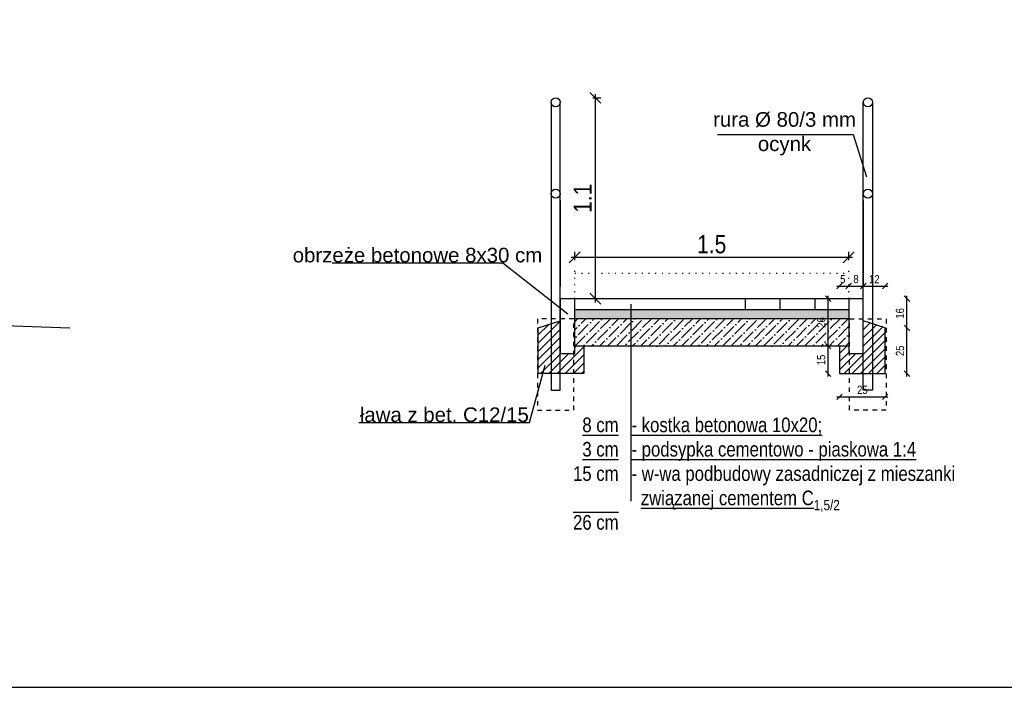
# Model space of a CAD drawing. Header units: metres. Extents: x 540 to 1285, y -13 to 406.
# Tile 6 of 16: x 803 to 911, y 0 to 73. Entities that reach past the tile are written whole.
import ezdxf

# ---------------------------------------------------------------- set-up
doc = ezdxf.new("R2010")
doc.units = ezdxf.units.M
doc.linetypes.add('1_1MM', pattern=[1, 0.5, -0.5])
doc.linetypes.add('DOT', pattern=[6.35, 0, -6.35])
for name, color, linetype in [('$DR - opis', 1, 'Continuous'), ('$DR - przekrój normalny', 1, 'Continuous'), ('DR - opis', 1, 'Continuous'), ('opis', 1, 'Continuous')]:
    doc.layers.add(name, color=color, linetype=linetype)
doc.styles.add('Arial', font='arial.ttf')
doc.styles.add('ARIAL 2', font='ARIALN.TTF')
doc.dimstyles.new('LINIOWY', dxfattribs={"dimtxt": 10, "dimasz": 6, "dimexe": 3, "dimexo": 0, "dimgap": 2, "dimtad": 1, "dimlfac": 0.01, "dimzin": 9, "dimdsep": 46, "dimtxsty": 'ARIAL 2', "dimblk": 'OBLIQUE', "dimcen": 0, "dimdle": 2, "dimclrt": 256, "dimadec": 0, "dimazin": 0, "dimtfac": 1, "dimtofl": 0, "dimtmove": 0, "dimatfit": 3, "dimldrblk": 'OBLIQUE', "dimfxl": 1.5, "dimfxlon": 1, "dimtolj": 1, "dimtzin": 1, "dimarcsym": 0})
doc.dimstyles.new('przekroje normalne', dxfattribs={"dimscale": 30, "dimtxt": 0.3, "dimasz": 0.2, "dimexe": 0.08, "dimexo": 1, "dimgap": 0.05, "dimtad": 1, "dimdec": 1, "dimlfac": 0.01, "dimzin": 9, "dimdsep": 46, "dimtxsty": 'ARIAL 2', "dimblk": 'OBLIQUE', "dimcen": 0, "dimdle": 0.05, "dimse1": 1, "dimse2": 1, "dimclrt": 1, "dimadec": 0, "dimazin": 0, "dimtfac": 1, "dimtdec": 1, "dimtofl": 0, "dimtmove": 0, "dimatfit": 3, "dimldrblk": 'OBLIQUE', "dimfxl": 0.5, "dimfxlon": 1, "dimtolj": 1, "dimtzin": 1, "dimarcsym": 0})
pattern_1 = [(45, (632.16924, 165.57085), (-0.4490128, 0.4490128), [])]

# ---------------------------------------------------------------- blocks, each defined once
blk = doc.blocks.new('_OBLIQUE')
at = {"color": 0, "linetype": 'ByBlock'}
blk.add_line((-0.5, -0.5), (0.5, 0.5), dxfattribs=at)
blk = doc.blocks.new('*D144')
at = {"layer": '$DR - opis', "color": 0, "lineweight": -2, "transparency": 16777216}
for p, q in [((866.21, 64.9), (867.11, 64.9)), ((866.51, 42.5), (866.51, 65.3)), ((866.81, 42.9), (865.91, 42.9))]:
    blk.add_line(p, q, dxfattribs=at)
at = {"layer": 'Defpoints', "color": 0, "transparency": 16777216}
for p in [(862.15, 64.9), (866.51, 64.9), (867.75, 42.9)]:
    blk.add_point(p, dxfattribs=at)
at = {"layer": '$DR - opis', "color": 0, "lineweight": -2, "transparency": 16777216, "xscale": 1.2, "yscale": 1.2, "zscale": 1.2}
for p, rotation in [((866.51, 64.9), 90), ((866.51, 42.9), 270)]:
    blk.add_blockref('_OBLIQUE', p, dxfattribs=dict(at, rotation=rotation))
at = {"layer": '$DR - opis', "transparency": 16777216, "insert": (865.11, 53.9), "char_height": 2, "attachment_point": 5, "rotation": 90, "style": 'ARIAL 2'}
blk.add_mtext('\\A1;1.1', dxfattribs=at)
blk = doc.blocks.new('*D145')
at = {"layer": '$DR - opis', "color": 0, "lineweight": -2, "transparency": 16777216}
for p, q in [((864.25, 47.14), (864.25, 48.04)), ((894.25, 47.14), (894.25, 48.04)), ((863.85, 47.44), (894.65, 47.44))]:
    blk.add_line(p, q, dxfattribs=at)
at = {"layer": 'Defpoints', "color": 0, "transparency": 16777216}
for p in [(894.25, 47.44), (864.25, 42.9), (894.25, 42.9)]:
    blk.add_point(p, dxfattribs=at)
at = {"layer": '$DR - opis', "color": 0, "lineweight": -2, "transparency": 16777216, "xscale": 1.2, "yscale": 1.2, "zscale": 1.2, "rotation": 180}
blk.add_blockref('_OBLIQUE', (864.25, 47.44), dxfattribs=at)
at = {"layer": '$DR - opis', "color": 0, "lineweight": -2, "transparency": 16777216, "xscale": 1.2, "yscale": 1.2, "zscale": 1.2}
blk.add_blockref('_OBLIQUE', (894.25, 47.44), dxfattribs=at)
at = {"layer": '$DR - opis', "transparency": 16777216, "insert": (879.25, 48.86), "char_height": 2, "attachment_point": 5, "style": 'ARIAL 2'}
blk.add_mtext('\\A1;1.5', dxfattribs=at)
blk = doc.blocks.new('*D146')
at = {"layer": 'Defpoints', "color": 0, "transparency": 16777216}
for p in [(893.25, 34.7), (898.25, 34.7), (898.25, 32.16)]:
    blk.add_point(p, dxfattribs=at)
at = {"layer": 'DR - opis', "color": 0, "lineweight": -2, "transparency": 16777216}
blk.add_line((892.95, 32.16), (898.55, 32.16), dxfattribs=at)
at = {"layer": 'DR - opis', "color": 0, "lineweight": -2, "transparency": 16777216, "xscale": 0.6000000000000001, "yscale": 0.6000000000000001, "zscale": 0.6000000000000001, "rotation": 180}
blk.add_blockref('_OBLIQUE', (893.25, 32.16), dxfattribs=at)
at = {"layer": 'DR - opis', "color": 0, "lineweight": -2, "transparency": 16777216, "xscale": 0.6000000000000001, "yscale": 0.6000000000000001, "zscale": 0.6000000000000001}
blk.add_blockref('_OBLIQUE', (898.25, 32.16), dxfattribs=at)
at = {"layer": 'DR - opis', "color": 1, "transparency": 16777216, "insert": (895.75, 32.92), "char_height": 0.9, "attachment_point": 5, "style": 'ARIAL 2'}
blk.add_mtext('\\A1;25', dxfattribs=at)
blk = doc.blocks.new('*D147')
at = {"layer": 'Defpoints', "color": 0, "transparency": 16777216}
for p in [(898.25, 39.7), (900.63, 39.7), (898.25, 34.7)]:
    blk.add_point(p, dxfattribs=at)
at = {"layer": 'DR - opis', "color": 0, "lineweight": -2, "transparency": 16777216}
blk.add_line((900.63, 34.4), (900.63, 40), dxfattribs=at)
at = {"layer": 'DR - opis', "color": 0, "lineweight": -2, "transparency": 16777216, "xscale": 0.6000000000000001, "yscale": 0.6000000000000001, "zscale": 0.6000000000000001}
for p, rotation in [((900.63, 39.7), 90), ((900.63, 34.7), 270)]:
    blk.add_blockref('_OBLIQUE', p, dxfattribs=dict(at, rotation=rotation))
at = {"layer": 'DR - opis', "color": 1, "transparency": 16777216, "insert": (899.87, 37.2), "char_height": 0.9, "attachment_point": 5, "rotation": 90, "style": 'ARIAL 2'}
blk.add_mtext('\\A1;25', dxfattribs=at)
blk = doc.blocks.new('*D148')
at = {"layer": 'Defpoints', "color": 0, "transparency": 16777216}
for p in [(892, 37.7), (893.25, 37.7), (893.25, 34.7)]:
    blk.add_point(p, dxfattribs=at)
at = {"layer": 'DR - opis', "color": 0, "lineweight": -2, "transparency": 16777216}
blk.add_line((892, 34.4), (892, 38), dxfattribs=at)
at = {"layer": 'DR - opis', "color": 0, "lineweight": -2, "transparency": 16777216, "xscale": 0.6000000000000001, "yscale": 0.6000000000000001, "zscale": 0.6000000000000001}
for p, rotation in [((892, 37.7), 90), ((892, 34.7), 270)]:
    blk.add_blockref('_OBLIQUE', p, dxfattribs=dict(at, rotation=rotation))
at = {"layer": 'DR - opis', "color": 1, "transparency": 16777216, "insert": (891.24, 36.2), "char_height": 0.9, "attachment_point": 5, "rotation": 90, "style": 'ARIAL 2'}
blk.add_mtext('\\A1;15', dxfattribs=at)
blk = doc.blocks.new('*D149')
at = {"layer": 'Defpoints', "color": 0, "transparency": 16777216}
for p in [(892, 42.9), (895.05, 42.9), (893.25, 37.7)]:
    blk.add_point(p, dxfattribs=at)
at = {"layer": 'DR - opis', "color": 0, "lineweight": -2, "transparency": 16777216}
blk.add_line((892, 37.4), (892, 43.2), dxfattribs=at)
at = {"layer": 'DR - opis', "color": 0, "lineweight": -2, "transparency": 16777216, "xscale": 0.6000000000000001, "yscale": 0.6000000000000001, "zscale": 0.6000000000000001}
for p, rotation in [((892, 42.9), 90), ((892, 37.7), 270)]:
    blk.add_blockref('_OBLIQUE', p, dxfattribs=dict(at, rotation=rotation))
at = {"layer": 'DR - opis', "color": 1, "transparency": 16777216, "insert": (891.24, 40.3), "char_height": 0.9, "attachment_point": 5, "rotation": 90, "style": 'ARIAL 2'}
blk.add_mtext('\\A1;26', dxfattribs=at)
blk = doc.blocks.new('*D150')
at = {"layer": 'Defpoints', "color": 0, "transparency": 16777216}
for p in [(895.85, 42.9), (900.63, 42.9), (898.25, 39.7)]:
    blk.add_point(p, dxfattribs=at)
at = {"layer": 'DR - opis', "color": 0, "lineweight": -2, "transparency": 16777216}
blk.add_line((900.63, 39.4), (900.63, 43.2), dxfattribs=at)
at = {"layer": 'DR - opis', "color": 0, "lineweight": -2, "transparency": 16777216, "xscale": 0.6000000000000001, "yscale": 0.6000000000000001, "zscale": 0.6000000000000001}
for p, rotation in [((900.63, 42.9), 90), ((900.63, 39.7), 270)]:
    blk.add_blockref('_OBLIQUE', p, dxfattribs=dict(at, rotation=rotation))
at = {"layer": 'DR - opis', "color": 1, "transparency": 16777216, "insert": (899.87, 41.3), "char_height": 0.9, "attachment_point": 5, "rotation": 90, "style": 'ARIAL 2'}
blk.add_mtext('\\A1;16', dxfattribs=at)
blk = doc.blocks.new('*D151')
at = {"layer": 'Defpoints', "color": 0, "transparency": 16777216}
for p in [(894.25, 44.29), (894.25, 42.9), (893.25, 37.7)]:
    blk.add_point(p, dxfattribs=at)
at = {"layer": 'DR - opis', "color": 0, "lineweight": -2, "transparency": 16777216}
blk.add_line((892.95, 44.29), (894.55, 44.29), dxfattribs=at)
at = {"layer": 'DR - opis', "color": 0, "lineweight": -2, "transparency": 16777216, "xscale": 0.6000000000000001, "yscale": 0.6000000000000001, "zscale": 0.6000000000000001, "rotation": 180}
blk.add_blockref('_OBLIQUE', (893.25, 44.29), dxfattribs=at)
at = {"layer": 'DR - opis', "color": 0, "lineweight": -2, "transparency": 16777216, "xscale": 0.6000000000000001, "yscale": 0.6000000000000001, "zscale": 0.6000000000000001}
blk.add_blockref('_OBLIQUE', (894.25, 44.29), dxfattribs=at)
at = {"layer": 'DR - opis', "color": 1, "transparency": 16777216, "insert": (893.6, 45.04), "char_height": 0.9, "attachment_point": 5, "style": 'ARIAL 2'}
blk.add_mtext('\\A1;5', dxfattribs=at)
blk = doc.blocks.new('*D152')
at = {"layer": 'Defpoints', "color": 0, "transparency": 16777216}
for p in [(895.85, 44.29), (894.25, 42.9), (895.85, 42.9)]:
    blk.add_point(p, dxfattribs=at)
at = {"layer": 'DR - opis', "color": 0, "lineweight": -2, "transparency": 16777216}
blk.add_line((893.95, 44.29), (896.15, 44.29), dxfattribs=at)
at = {"layer": 'DR - opis', "color": 0, "lineweight": -2, "transparency": 16777216, "xscale": 0.6000000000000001, "yscale": 0.6000000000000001, "zscale": 0.6000000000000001, "rotation": 180}
blk.add_blockref('_OBLIQUE', (894.25, 44.29), dxfattribs=at)
at = {"layer": 'DR - opis', "color": 0, "lineweight": -2, "transparency": 16777216, "xscale": 0.6000000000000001, "yscale": 0.6000000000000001, "zscale": 0.6000000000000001}
blk.add_blockref('_OBLIQUE', (895.85, 44.29), dxfattribs=at)
at = {"layer": 'DR - opis', "color": 1, "transparency": 16777216, "insert": (895.05, 45.05), "char_height": 0.9, "attachment_point": 5, "style": 'ARIAL 2'}
blk.add_mtext('\\A1;8', dxfattribs=at)
blk = doc.blocks.new('*D153')
at = {"layer": 'Defpoints', "color": 0, "transparency": 16777216}
for p in [(898.25, 44.29), (895.85, 42.9), (898.25, 39.7)]:
    blk.add_point(p, dxfattribs=at)
at = {"layer": 'DR - opis', "color": 0, "lineweight": -2, "transparency": 16777216}
blk.add_line((895.55, 44.29), (898.55, 44.29), dxfattribs=at)
at = {"layer": 'DR - opis', "color": 0, "lineweight": -2, "transparency": 16777216, "xscale": 0.6000000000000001, "yscale": 0.6000000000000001, "zscale": 0.6000000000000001, "rotation": 180}
blk.add_blockref('_OBLIQUE', (895.85, 44.29), dxfattribs=at)
at = {"layer": 'DR - opis', "color": 0, "lineweight": -2, "transparency": 16777216, "xscale": 0.6000000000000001, "yscale": 0.6000000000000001, "zscale": 0.6000000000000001}
blk.add_blockref('_OBLIQUE', (898.25, 44.29), dxfattribs=at)
at = {"layer": 'DR - opis', "color": 1, "transparency": 16777216, "insert": (897.05, 45.04), "char_height": 0.9, "attachment_point": 5, "style": 'ARIAL 2'}
blk.add_mtext('\\A1;12', dxfattribs=at)

msp = doc.modelspace()

# ---------------------------------------------------------------- hatches: boundary and pattern name
at = {"layer": '$DR - opis'}
h = msp.add_hatch(dxfattribs=at)
h.set_pattern_fill('ANSI31', scale=6, angle=45)
h.set_pattern_definition([(90, (886.751, 42.9003), (-3.81, 7e-16), [])])
h.paths.add_polyline_path([(894.251, 41.7), (894.251, 42.9), (879.251, 42.9), (879.251, 41.7)])
h = msp.add_hatch(dxfattribs=at)
h.set_pattern_fill('AR-SAND', scale=0.05)
h.set_pattern_definition([(37.5, (-3519.9613, -1382.31168), (-0.016000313, 0.489413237), [0, -0.38608, 0, -0.4318, 0, -0.41275]), (7.5, (-3519.9613, -1382.3117), (0.44952328, 0.7168251), [0, -0.20828, 0, -0.34798, 0, -0.13335]), (327.5, (-3520.27373, -1382.31168), (0.79099237, 0.001437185), [0, -0.127, 0, -0.4572, 0, -0.5969]), (317.5, (-3520.2737, -1382.3117), (0.76355645, 0.22292932), [0, -0.0635, 0, -0.29972, 0, -0.3429])])
h.paths.add_polyline_path([(864.251, 41.7), (864.251, 40.7), (894.251, 40.7), (894.251, 41.7)])
h = msp.add_hatch(dxfattribs=at)
h.set_pattern_fill('ANSI31')
h.set_pattern_definition(pattern_1)
h.paths.add_polyline_path([(862.651, 36.9), (862.651, 40.485), (860.251, 39.7), (860.251, 34.7), (865.251, 34.7), (865.251, 37.7), (864.251, 37.7), (864.251, 36.9)])
h = msp.add_hatch(dxfattribs=at)
h.set_pattern_fill('ANSI36')
h.set_pattern_definition([(45, (612.262, 165.57085), (0.3367596, 1.2347852), [1.5875, -0.3175, 0, -0.3175])])
h.paths.add_polyline_path([(894.251, 37.7), (894.251, 40.7), (879.251, 40.7), (878.251, 40.7), (876.251, 40.7), (875.251, 40.7), (868.251, 40.7), (867.251, 40.7), (864.251, 40.7), (864.251, 37.7)])
h = msp.add_hatch(dxfattribs=at)
h.set_pattern_fill('ANSI31')
h.set_pattern_definition(pattern_1)
h.paths.add_polyline_path([(893.251, 37.7), (894.251, 37.7), (894.251, 36.9), (895.851, 36.9), (895.851, 40.485), (898.251, 39.7), (898.251, 34.7), (893.251, 34.7)])

# ---------------------------------------------------------------- linework, layer by layer
for points in [[(861.651, 64.4), (861.651, 32.896), (862.651, 32.896), (862.651, 64.4)], [(896.851, 64.4), (896.851, 32.896), (895.851, 32.896), (895.851, 64.4)]]:
    msp.add_lwpolyline(points, dxfattribs=at)
at = {"layer": '$DR - opis', "flags": 128}
for points in [[(879.875, 60.884), (894.753, 60.884), (896.213, 56.255)], [(837.674, 46.844), (856.358, 46.844), (863.47, 41.241)], [(894.251, 42.9), (864.251, 42.9)], [(894.251, 41.7), (864.251, 41.7)], [(865.251, 37.7), (865.251, 34.7), (860.251, 34.7), (860.251, 39.7), (862.651, 40.485)], [(894.251, 40.7), (864.251, 40.7)], [(893.251, 37.7), (893.251, 34.7), (898.251, 34.7), (898.251, 39.7), (895.851, 40.485)], [(894.251, 37.7), (864.251, 37.7)]]:
    msp.add_lwpolyline(points, dxfattribs=at)
at = {"layer": '$DR - opis', "color": 7, "flags": 128}
for points in [[(862.651, 53.671), (862.651, 44.238)], [(895.851, 53.671), (895.851, 44.238)]]:
    msp.add_lwpolyline(points, dxfattribs=at)
at = {"layer": '$DR - opis', "linetype": 'DOT', "ltscale": 0.1, "flags": 128}
for points in [[(864.251, 42.9), (864.251, 46.213)], [(864.251, 45.7), (894.251, 45.7)], [(894.251, 42.9), (894.251, 46.281)]]:
    msp.add_lwpolyline(points, dxfattribs=at)
at = {"layer": '$DR - opis'}
for points in [[(862.651, 36.9), (864.251, 36.9), (864.251, 42.9), (862.651, 42.9)], [(894.251, 36.9), (895.851, 36.9), (895.851, 42.9), (894.251, 42.9)]]:
    msp.add_lwpolyline(points, close=True, dxfattribs=at)
at = {"layer": '$DR - opis', "color": 94, "transparency": 33554687, "flags": 128}
msp.add_lwpolyline([(782.107, 40.666), (808.931, 39.709)], dxfattribs=at)
at = {"layer": '$DR - opis', "linetype": '1_1MM'}
for points in [[(860.151, 30.697), (864.151, 30.697), (864.151, 40.697), (860.151, 40.697)], [(898.351, 30.697), (894.351, 30.697), (894.351, 40.697), (898.351, 40.697)]]:
    msp.add_lwpolyline(points, close=True, dxfattribs=at)
at = {"layer": '$DR - opis', "color": 1, "flags": 128}
msp.add_lwpolyline([(840.613, 29.365), (859.298, 29.365), (861.012, 35.613)], dxfattribs=at)
at = {"layer": '$DR - opis'}
for centre in [(862.151, 64.4), (896.351, 64.4), (862.151, 54.4), (896.351, 54.4)]:
    msp.add_circle(centre, 0.5, dxfattribs=at)
at = {"linetype": 'Continuous'}
msp.add_lwpolyline([(570.089, 0.354), (1285.089, 0.354), (1285.089, 405.983), (570.089, 405.983)], close=True, dxfattribs=at)
at = {"layer": 'opis'}
msp.add_lwpolyline([(870.409, 20.726), (870.409, 42.306)], dxfattribs=at)

# ---------------------------------------------------------------- texts
at = {"layer": '$DR - opis', "color": 1, "char_height": 1.6, "attachment_point": 5, "style": 'Arial'}
for s, insert in [('\\A1;rura %%C 80/3 mm\\Pocynk', (887.222, 60.961)), ('\\A1;obrzeże betonowe 8x30 cm', (847.02, 47.67)), ('\\A1;ława z bet. C12/15', (849.96, 30.191))]:
    msp.add_mtext(s, dxfattribs=dict(at, insert=insert))
at = {"layer": '$DR - przekrój normalny', "insert": (864.058, 23.74), "char_height": 1.6, "width": 75.17282, "attachment_point": 4, "style": 'ARIAL 2'}
msp.add_mtext('\\A1;\\pt6.4;{\\L  8 cm^I- kostka betonowa 10x20; \\P\\pi-8,l8;  3 cm^I- podsypka cementowo - piaskowa 1:4\\P\\pi0,l0;}15 cm^I- w-wa podbudowy zasadniczej z mieszanki \\P{\\L^I  związanej cementem C\\H0.7x;\\S^ 1,5\\/2;\\H1.4286x;\\P\\l\\O26 cm}', dxfattribs=at)

# ---------------------------------------------------------------- dimensions: what is measured, and where the dimension line sits
at = {"layer": '$DR - opis'}
dim = msp.add_linear_dim(base=(866.512, 64.9), p1=(867.751, 42.9), p2=(862.151, 64.9), angle=90, dimstyle='LINIOWY', override={"dimscale": 0.2, "dimlfac": 0.05}, dxfattribs=at)
dim.commit()
dim.dimension.update_dxf_attribs({"geometry": '*D144', "text_midpoint": (865.108, 53.9)})
dim = msp.add_linear_dim(base=(894.251, 47.437), p1=(864.251, 42.9), p2=(894.251, 42.9), dimstyle='LINIOWY', override={"dimscale": 0.2, "dimlfac": 0.05}, dxfattribs=at)
dim.commit()
dim.dimension.update_dxf_attribs({"geometry": '*D145', "text_midpoint": (879.251, 48.858)})
at = {"layer": 'DR - opis'}
dim = msp.add_linear_dim(base=(894.251, 44.286), p1=(893.251, 37.7), p2=(894.251, 42.9), dimstyle='przekroje normalne', override={"dimscale": 6, "dimtxt": 0.15, "dimasz": 0.1, "dimdec": 0, "dimlfac": 5}, dxfattribs=at)
dim.commit()
dim.dimension.update_dxf_attribs({"geometry": '*D151', "text_midpoint": (893.601, 44.286), "dimtype": 160})
for base, p1, p2, picture, middle in [((895.851, 44.286), (894.251, 42.9), (895.851, 42.9), '*D152', (895.051, 45.046)), ((898.251, 44.286), (895.851, 42.9), (898.251, 39.7), '*D153', (897.051, 45.038)), ((898.251, 32.159), (893.251, 34.7), (898.251, 34.7), '*D146', (895.751, 32.919))]:
    dim = msp.add_linear_dim(base=base, p1=p1, p2=p2, dimstyle='przekroje normalne', override={"dimscale": 6, "dimtxt": 0.15, "dimasz": 0.1, "dimdec": 0, "dimlfac": 5}, dxfattribs=at)
    dim.commit()
    dim.dimension.update_dxf_attribs({"geometry": picture, "text_midpoint": middle})
for base, p1, p2, picture, middle in [((891.996, 42.9), (893.251, 37.7), (895.051, 42.9), '*D149', (891.237, 40.3)), ((900.634, 42.9), (898.251, 39.7), (895.851, 42.9), '*D150', (899.875, 41.3)), ((900.634, 39.7), (898.251, 34.7), (898.251, 39.7), '*D147', (899.875, 37.2)), ((891.996, 37.7), (893.251, 34.7), (893.251, 37.7), '*D148', (891.237, 36.2))]:
    dim = msp.add_linear_dim(base=base, p1=p1, p2=p2, angle=90, dimstyle='przekroje normalne', override={"dimscale": 6, "dimtxt": 0.15, "dimasz": 0.1, "dimdec": 0, "dimlfac": 5}, dxfattribs=at)
    dim.commit()
    dim.dimension.update_dxf_attribs({"geometry": picture, "text_midpoint": middle})

doc.saveas('drawing.dxf')
